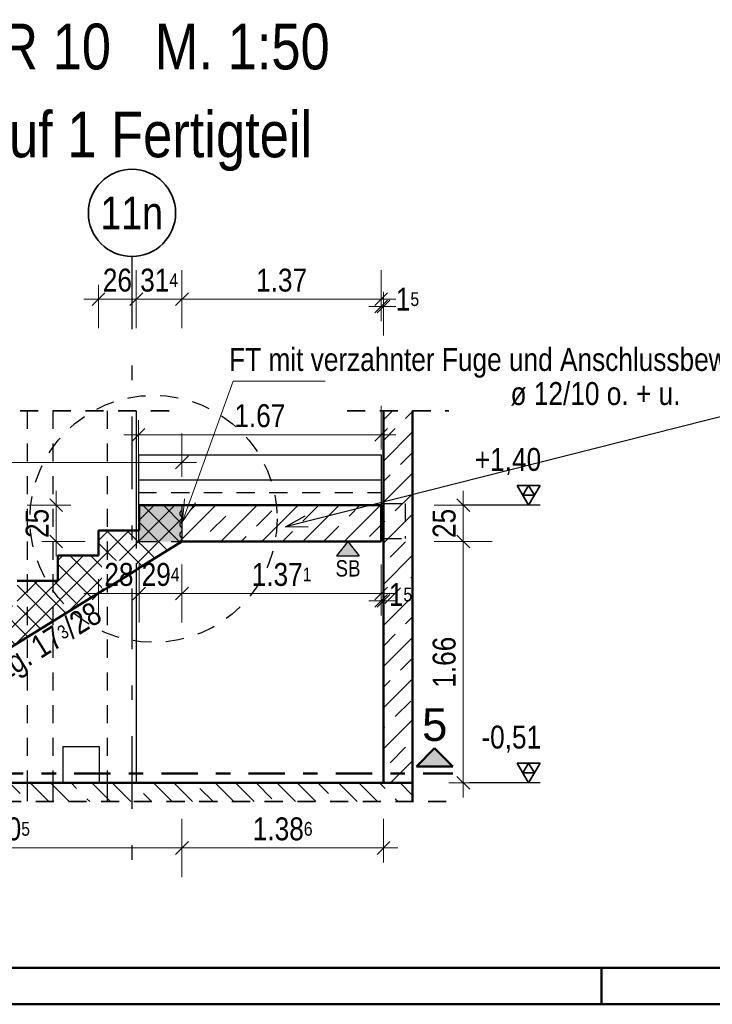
# Model space of a CAD drawing. Header units: millimetres. Extents: x 0 to 60.3, y -32.3 to 42.
# Tile 39 of 57: x 36.4 to 41.2, y 0 to 6.8. Entities that reach past the tile are written whole.
import ezdxf
from ezdxf.enums import TextEntityAlignment as Align

# ---------------------------------------------------------------- set-up
doc = ezdxf.new("R2010")
doc.units = ezdxf.units.MM
for name, pattern in [('DASHDOT', [1, 0.5, -0.25, 0, -0.25]), ('DASHDOTX2', [2, 1, -0.5, 0, -0.5]), ('HIDDEN', [0.375, 0.25, -0.125])]:
    doc.linetypes.add(name, pattern=pattern)
doc.layers.add('Achsen', color=7, linetype='Continuous', lineweight=20)
doc.layers.add('Schraffuren', color=7, linetype='Continuous', lineweight=20)
doc.styles.add('Arial', font='arial.ttf')
doc.styles.add('Arial Narrow', font='ARIALN.TTF')
doc.dimstyles.new('Arch_Strakon_dimstyle', dxfattribs={"dimtxt": 15.75, "dimasz": 1, "dimexe": 1.25, "dimexo": 0.0625, "dimgap": 1, "dimtad": 0, "dimdec": 4, "dimzin": 12, "dimdsep": 46, "dimtxsty": 'Arial Narrow', "dimblk": 'Arrowhead_Tick', "dimsah": 1, "dimcen": 0, "dimse1": 1, "dimse2": 1, "dimclrd": 6, "dimclrt": 2, "dimazin": 0, "dimtfac": 1, "dimtdec": 4, "dimtmove": 0, "dimatfit": 3, "dimldrblk": 'NONE', "dimfxl": 1, "dimtvp": 1, "dimtolj": 1, "dimtzin": 0, "dimlwd": 13, "dimarcsym": 2})
pattern_1 = [(45, (0, 0), (-0.1414214, 0.1414214), [0.15, -0.1]), (45, (-0.07071, 0.07071), (-0.1414214, 0.1414214), [])]

# ---------------------------------------------------------------- blocks, each defined once
blk = doc.blocks.new('Arrowhead_Tick')
at = {"color": 0, "linetype": 'Continuous', "lineweight": -2}
for p, q in [((0, 20), (0, -10)), ((-1, 0), (0, 0)), ((10, 0), (0, 0))]:
    blk.add_line(p, q, dxfattribs=at)
at = {"color": 2, "linetype": 'Continuous', "lineweight": 35}
blk.add_line((4.42, 4.42), (-4.42, -4.42), dxfattribs=at)
blk = doc.blocks.new('*D268')
at = {"layer": 'Defpoints', "color": 0}
for p in [(37.5649, 3.1831), (38.9358, 3.1832), (38.9358, 2.8255)]:
    blk.add_point(p, dxfattribs=at)
at = {"layer": 'Schraffuren', "color": 6, "linetype": 'Continuous', "lineweight": 13}
blk.add_line((37.5749, 2.8255), (38.9258, 2.8255), dxfattribs=at)
at = {"layer": 'Schraffuren', "color": 6, "lineweight": 13, "xscale": 0.01, "yscale": 0.01, "zscale": 0.01}
blk.add_blockref('Arrowhead_Tick', (38.9358, 2.8255), dxfattribs=at)
at = {"layer": 'Schraffuren', "color": 6, "lineweight": 13, "xscale": 0.01, "yscale": 0.01, "zscale": 0.01, "rotation": 180}
blk.add_blockref('Arrowhead_Tick', (37.5649, 2.8255), dxfattribs=at)
at = {"layer": 'Schraffuren', "color": 2, "lineweight": 35, "insert": (38.2503, 2.9559), "char_height": 0.1575, "attachment_point": 5, "style": 'Arial Narrow'}
blk.add_mtext('\\A1;1.37{\\A1;\\H.6x;\\S1;}', dxfattribs=at)
blk = doc.blocks.new('_None')
blk = doc.blocks.new('*D269')
at = {"layer": 'Defpoints', "color": 0}
for p in [(38.9358, 3.1832), (38.951, 2.7755), (38.951, 1.5231)]:
    blk.add_point(p, dxfattribs=at)
at = {"layer": 'Schraffuren', "color": 6, "linetype": 'Continuous', "lineweight": 13}
for p, q in [((38.9258, 2.7755), (38.9158, 2.7755)), ((38.9358, 2.7755), (38.951, 2.7755)), ((38.961, 2.7755), (38.971, 2.7755))]:
    blk.add_line(p, q, dxfattribs=at)
at = {"layer": 'Schraffuren', "color": 6, "lineweight": 13, "xscale": 0.01, "yscale": 0.01, "zscale": 0.01}
blk.add_blockref('Arrowhead_Tick', (38.9358, 2.7755), dxfattribs=at)
at = {"layer": 'Schraffuren', "color": 6, "lineweight": 13, "xscale": 0.01, "yscale": 0.01, "zscale": 0.01, "rotation": 180}
blk.add_blockref('Arrowhead_Tick', (38.951, 2.7755), dxfattribs=at)
at = {"layer": 'Schraffuren', "color": 2, "lineweight": 35, "insert": (39.0684, 2.8181), "char_height": 0.1575, "attachment_point": 5, "style": 'Arial Narrow'}
blk.add_mtext('\\A1;1{\\A1;\\H.6x;\\S5;}', dxfattribs=at)
blk = doc.blocks.new('*D277')
at = {"layer": 'Defpoints', "color": 0}
for p in [(38.9358, 3.9174), (37.2658, 3.7802), (38.9358, 3.7802)]:
    blk.add_point(p, dxfattribs=at)
at = {"layer": 'Schraffuren', "color": 6, "linetype": 'Continuous', "lineweight": 13}
blk.add_line((37.2758, 3.9174), (38.9258, 3.9174), dxfattribs=at)
at = {"layer": 'Schraffuren', "color": 6, "lineweight": 13, "xscale": 0.01, "yscale": 0.01, "zscale": 0.01}
blk.add_blockref('Arrowhead_Tick', (38.9358, 3.9174), dxfattribs=at)
at = {"layer": 'Schraffuren', "color": 6, "lineweight": 13, "xscale": 0.01, "yscale": 0.01, "zscale": 0.01, "rotation": 180}
blk.add_blockref('Arrowhead_Tick', (37.2658, 3.9174), dxfattribs=at)
at = {"layer": 'Schraffuren', "color": 2, "lineweight": 35, "insert": (38.1008, 4.0478), "char_height": 0.1575, "attachment_point": 5, "style": 'Arial Narrow'}
blk.add_mtext('\\A1;1.67', dxfattribs=at)
blk = doc.blocks.new('*D302')
at = {"layer": 'Defpoints', "color": 0}
for p in [(36.991, 3.2601), (37.271, 3.2601), (37.271, 2.8255)]:
    blk.add_point(p, dxfattribs=at)
at = {"layer": 'Schraffuren', "color": 6, "linetype": 'Continuous', "lineweight": 13}
blk.add_line((37.001, 2.8255), (37.261, 2.8255), dxfattribs=at)
at = {"layer": 'Schraffuren', "color": 6, "lineweight": 13, "xscale": 0.01, "yscale": 0.01, "zscale": 0.01}
blk.add_blockref('Arrowhead_Tick', (37.271, 2.8255), dxfattribs=at)
at = {"layer": 'Schraffuren', "color": 6, "lineweight": 13, "xscale": 0.01, "yscale": 0.01, "zscale": 0.01, "rotation": 180}
blk.add_blockref('Arrowhead_Tick', (36.991, 2.8255), dxfattribs=at)
at = {"layer": 'Schraffuren', "color": 2, "lineweight": 35, "insert": (37.131, 2.9559), "char_height": 0.1575, "attachment_point": 5, "style": 'Arial Narrow', "bg_fill": 3, "box_fill_scale": 1.1, "bg_fill_color": 256, "bg_fill_true_color": 13158600, "bg_fill_transparency": 0}
blk.add_mtext('\\A1;28', dxfattribs=at)
blk = doc.blocks.new('*D303')
at = {"layer": 'Defpoints', "color": 0}
for p in [(37.5649, 3.4331), (37.271, 3.2601), (37.5649, 2.8255)]:
    blk.add_point(p, dxfattribs=at)
at = {"layer": 'Schraffuren', "color": 6, "linetype": 'Continuous', "lineweight": 13}
blk.add_line((37.281, 2.8255), (37.5549, 2.8255), dxfattribs=at)
at = {"layer": 'Schraffuren', "color": 6, "lineweight": 13, "xscale": 0.01, "yscale": 0.01, "zscale": 0.01}
for p, rotation in [((37.5649, 2.8255), 359.9999999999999), ((37.271, 2.8255), 179.9999999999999)]:
    blk.add_blockref('Arrowhead_Tick', p, dxfattribs=dict(at, rotation=rotation))
at = {"layer": 'Schraffuren', "color": 2, "lineweight": 35, "insert": (37.4179, 2.9559), "char_height": 0.1575, "attachment_point": 5, "style": 'Arial Narrow'}
blk.add_mtext('\\A1;29{\\A1;\\H.6x;\\S4;}', dxfattribs=at)
blk = doc.blocks.new('*D304')
at = {"layer": 'Defpoints', "color": 0}
for p in [(36.7, 3.4331), (37.271, 3.4331), (37.2658, 3.1832)]:
    blk.add_point(p, dxfattribs=at)
at = {"layer": 'Schraffuren', "color": 6, "linetype": 'Continuous', "lineweight": 13}
blk.add_line((36.7, 3.1932), (36.7, 3.4231), dxfattribs=at)
at = {"layer": 'Schraffuren', "color": 6, "lineweight": 13, "xscale": 0.01, "yscale": 0.01, "zscale": 0.01}
for p, rotation in [((36.7, 3.4331), 90), ((36.7, 3.1832), 270)]:
    blk.add_blockref('Arrowhead_Tick', p, dxfattribs=dict(at, rotation=rotation))
at = {"layer": 'Schraffuren', "color": 2, "lineweight": 35, "insert": (36.5696, 3.3081), "char_height": 0.1575, "attachment_point": 5, "rotation": 90, "style": 'Arial Narrow'}
blk.add_mtext('\\A1;25', dxfattribs=at)
blk = doc.blocks.new('*D447')
at = {"color": 6, "linetype": 'Continuous', "lineweight": 13}
blk.add_line((35.0723, 1.0754), (37.5549, 1.0754), dxfattribs=at)
at = {"layer": 'Defpoints', "color": 0}
for p in [(37.5649, 3.1831), (35.0623, 1.5331), (37.5649, 1.0754)]:
    blk.add_point(p, dxfattribs=at)
at = {"color": 6, "lineweight": 13, "xscale": 0.01, "yscale": 0.01, "zscale": 0.01}
for p, rotation in [((37.5649, 1.0754), 360), ((35.0623, 1.0754), 180)]:
    blk.add_blockref('Arrowhead_Tick', p, dxfattribs=dict(at, rotation=rotation))
at = {"color": 2, "lineweight": 35, "insert": (36.3136, 1.2058), "char_height": 0.1575, "attachment_point": 5, "style": 'Arial Narrow'}
blk.add_mtext('\\A1;2.50{\\A1;\\H.6x;\\S5;}', dxfattribs=at)
blk = doc.blocks.new('*D448')
at = {"color": 6, "linetype": 'Continuous', "lineweight": 13}
blk.add_line((37.5749, 1.0754), (38.941, 1.0754), dxfattribs=at)
at = {"layer": 'Defpoints', "color": 0}
for p in [(37.5649, 3.1831), (38.951, 1.5231), (38.951, 1.0754)]:
    blk.add_point(p, dxfattribs=at)
at = {"color": 6, "lineweight": 13, "xscale": 0.01, "yscale": 0.01, "zscale": 0.01}
blk.add_blockref('Arrowhead_Tick', (38.951, 1.0754), dxfattribs=at)
at = {"color": 6, "lineweight": 13, "xscale": 0.01, "yscale": 0.01, "zscale": 0.01, "rotation": 180}
blk.add_blockref('Arrowhead_Tick', (37.5649, 1.0754), dxfattribs=at)
at = {"color": 2, "lineweight": 35, "insert": (38.2579, 1.2058), "char_height": 0.1575, "attachment_point": 5, "style": 'Arial Narrow'}
blk.add_mtext('\\A1;1.38{\\A1;\\H.6x;\\S6;}', dxfattribs=at)
blk = doc.blocks.new('*D449')
at = {"color": 6, "linetype": 'Continuous', "lineweight": 13}
blk.add_line((34.761, 3.7276), (37.5549, 3.7276), dxfattribs=at)
at = {"layer": 'Defpoints', "color": 0}
for p in [(37.5649, 3.7276), (37.5649, 3.4331), (34.751, 1.8761)]:
    blk.add_point(p, dxfattribs=at)
at = {"color": 6, "lineweight": 13, "xscale": 0.01, "yscale": 0.01, "zscale": 0.01}
blk.add_blockref('Arrowhead_Tick', (37.5649, 3.7276), dxfattribs=at)
at = {"color": 6, "lineweight": 13, "xscale": 0.01, "yscale": 0.01, "zscale": 0.01, "rotation": 180}
blk.add_blockref('Arrowhead_Tick', (34.751, 3.7276), dxfattribs=at)
at = {"color": 2, "lineweight": 35, "insert": (36.1579, 3.858), "char_height": 0.1575, "attachment_point": 5, "style": 'Arial Narrow'}
blk.add_mtext('\\A1;2.81{\\A1;\\H.6x;\\S5;}', dxfattribs=at)
blk = doc.blocks.new('*D453')
at = {"color": 6, "linetype": 'Continuous', "lineweight": 13}
blk.add_line((39.5, 1.5331), (39.5, 3.1732), dxfattribs=at)
at = {"layer": 'Defpoints', "color": 0}
for p in [(38.9358, 3.1832), (39.5, 3.1832), (38.951, 1.5231)]:
    blk.add_point(p, dxfattribs=at)
at = {"color": 6, "lineweight": 13, "xscale": 0.01, "yscale": 0.01, "zscale": 0.01}
for p, rotation in [((39.5, 3.1832), 90), ((39.5, 1.5231), 270)]:
    blk.add_blockref('Arrowhead_Tick', p, dxfattribs=dict(at, rotation=rotation))
at = {"color": 2, "lineweight": 35, "insert": (39.3696, 2.3531), "char_height": 0.1575, "attachment_point": 5, "rotation": 90, "style": 'Arial Narrow'}
blk.add_mtext('\\A1;1.66', dxfattribs=at)
blk = doc.blocks.new('*D454')
at = {"color": 6, "linetype": 'Continuous', "lineweight": 13}
blk.add_line((39.5, 3.1932), (39.5, 3.4231), dxfattribs=at)
at = {"layer": 'Defpoints', "color": 0}
for p in [(38.9358, 3.4331), (39.5, 3.4331), (38.9358, 3.1832)]:
    blk.add_point(p, dxfattribs=at)
at = {"color": 6, "lineweight": 13, "xscale": 0.01, "yscale": 0.01, "zscale": 0.01}
for p, rotation in [((39.5, 3.4331), 90), ((39.5, 3.1832), 270)]:
    blk.add_blockref('Arrowhead_Tick', p, dxfattribs=dict(at, rotation=rotation))
at = {"color": 2, "lineweight": 35, "insert": (39.3696, 3.3081), "char_height": 0.1575, "attachment_point": 5, "rotation": 90, "style": 'Arial Narrow'}
blk.add_mtext('\\A1;25', dxfattribs=at)
blk = doc.blocks.new('*D474')
at = {"color": 6, "linetype": 'Continuous', "lineweight": 13}
for p, q in [((35.7586, 3.4231), (35.7586, 3.0577)), ((35.7586, 1.5431), (35.7586, 2.6347))]:
    blk.add_line(p, q, dxfattribs=at)
at = {"layer": 'Defpoints', "color": 0}
for p in [(35.7586, 3.4331), (37.266, 3.4331), (34.731, 1.5331)]:
    blk.add_point(p, dxfattribs=at)
at = {"color": 6, "lineweight": 13, "xscale": 0.01, "yscale": 0.01, "zscale": 0.01}
for p, rotation in [((35.7586, 3.4331), 90), ((35.7586, 1.5331), 270)]:
    blk.add_blockref('Arrowhead_Tick', p, dxfattribs=dict(at, rotation=rotation))
at = {"color": 2, "lineweight": 35, "insert": (35.7086, 2.8462), "char_height": 0.1575, "attachment_point": 5, "rotation": 90, "style": 'Arial Narrow'}
blk.add_mtext('\\A1;1.90', dxfattribs=at)
blk = doc.blocks.new('*D480')
at = {"color": 6, "linetype": 'Continuous', "lineweight": 13}
blk.add_line((37.261, 4.85), (37.5549, 4.85), dxfattribs=at)
at = {"layer": 'Defpoints', "color": 0}
for p in [(37.5649, 4.85), (37.251, 4.0833), (37.5649, 3.4331)]:
    blk.add_point(p, dxfattribs=at)
at = {"color": 6, "lineweight": 13, "xscale": 0.01, "yscale": 0.01, "zscale": 0.01}
blk.add_blockref('Arrowhead_Tick', (37.5649, 4.85), dxfattribs=at)
at = {"color": 6, "lineweight": 13, "xscale": 0.01, "yscale": 0.01, "zscale": 0.01, "rotation": 180}
blk.add_blockref('Arrowhead_Tick', (37.251, 4.85), dxfattribs=at)
at = {"color": 2, "lineweight": 35, "insert": (37.4079, 4.9804), "char_height": 0.1575, "attachment_point": 5, "style": 'Arial Narrow'}
blk.add_mtext('\\A1;31{\\A1;\\H.6x;\\S4;}', dxfattribs=at)
blk = doc.blocks.new('*D481')
at = {"color": 6, "linetype": 'Continuous', "lineweight": 13}
blk.add_line((37.5749, 4.85), (38.9258, 4.85), dxfattribs=at)
at = {"layer": 'Defpoints', "color": 0}
for p in [(38.9358, 4.85), (37.5649, 3.4331), (38.9358, 3.4331)]:
    blk.add_point(p, dxfattribs=at)
at = {"color": 6, "lineweight": 13, "xscale": 0.01, "yscale": 0.01, "zscale": 0.01}
blk.add_blockref('Arrowhead_Tick', (38.9358, 4.85), dxfattribs=at)
at = {"color": 6, "lineweight": 13, "xscale": 0.01, "yscale": 0.01, "zscale": 0.01, "rotation": 180}
blk.add_blockref('Arrowhead_Tick', (37.5649, 4.85), dxfattribs=at)
at = {"color": 2, "lineweight": 35, "insert": (38.2503, 4.9804), "char_height": 0.1575, "attachment_point": 5, "style": 'Arial Narrow'}
blk.add_mtext('\\A1;1.37', dxfattribs=at)
blk = doc.blocks.new('*D482')
at = {"color": 6, "linetype": 'Continuous', "lineweight": 13}
for p, q in [((38.9258, 4.8), (38.9158, 4.8)), ((38.9358, 4.8), (38.951, 4.8)), ((38.961, 4.8), (38.971, 4.8))]:
    blk.add_line(p, q, dxfattribs=at)
at = {"layer": 'Defpoints', "color": 0}
for p in [(38.951, 4.8), (38.951, 4.0833), (38.9358, 3.4331)]:
    blk.add_point(p, dxfattribs=at)
at = {"color": 6, "lineweight": 13, "xscale": 0.01, "yscale": 0.01, "zscale": 0.01}
blk.add_blockref('Arrowhead_Tick', (38.9358, 4.8), dxfattribs=at)
at = {"color": 6, "lineweight": 13, "xscale": 0.01, "yscale": 0.01, "zscale": 0.01, "rotation": 180}
blk.add_blockref('Arrowhead_Tick', (38.951, 4.8), dxfattribs=at)
at = {"color": 2, "lineweight": 35, "insert": (39.1165, 4.85), "char_height": 0.1575, "attachment_point": 5, "style": 'Arial Narrow'}
blk.add_mtext('\\A1;1{\\A1;\\H.6x;\\S5;}', dxfattribs=at)
blk = doc.blocks.new('*D483')
at = {"color": 6, "linetype": 'Continuous', "lineweight": 13}
blk.add_line((37.001, 4.85), (37.241, 4.85), dxfattribs=at)
at = {"layer": 'Defpoints', "color": 0}
for p in [(37.251, 4.85), (37.251, 4.0833), (36.991, 3.2601)]:
    blk.add_point(p, dxfattribs=at)
at = {"color": 6, "lineweight": 13, "xscale": 0.01, "yscale": 0.01, "zscale": 0.01}
blk.add_blockref('Arrowhead_Tick', (37.251, 4.85), dxfattribs=at)
at = {"color": 6, "lineweight": 13, "xscale": 0.01, "yscale": 0.01, "zscale": 0.01, "rotation": 180}
blk.add_blockref('Arrowhead_Tick', (36.991, 4.85), dxfattribs=at)
at = {"color": 2, "lineweight": 35, "insert": (37.121, 4.9804), "char_height": 0.1575, "attachment_point": 5, "style": 'Arial Narrow'}
blk.add_mtext('\\A1;26', dxfattribs=at)

msp = doc.modelspace()

# ---------------------------------------------------------------- hatches: boundary and pattern name
at = {"lineweight": 13, "true_color": 0xe9e9e9}
msp.add_hatch(color=254, dxfattribs=at).paths.add_polyline_path([(37.564879, 3.204877), (37.564879, 3.1831), (37.265952, 3.1831), (37.265952, 3.4331), (37.564879, 3.4331), (37.564879, 3.402263), (37.549766, 3.36824), (37.564879, 3.349733), (37.564879, 3.327673), (37.549766, 3.308361), (37.549766, 3.29365), (37.564879, 3.275143), (37.564879, 3.257407), (37.549766, 3.238095), (37.549766, 3.223384)])
at = {"lineweight": 13, "true_color": 0x80ff80}
msp.add_hatch(color=91, dxfattribs=at).paths.add_polyline_path([(38.706457, 3.1831), (38.784703, 3.084569), (38.628211, 3.084569)])
at = {"lineweight": 13, "true_color": 0x0000ff}
msp.add_hatch(color=5, dxfattribs=at).paths.add_polyline_path([(39.302996, 1.761635), (39.177996, 1.636635), (39.427996, 1.636635)])
at = {"lineweight": 13}
h = msp.add_hatch(dxfattribs=at)
h.set_pattern_fill('wuB', color=6, scale=0.01, angle=135, style=0, pattern_type=2)
h.set_pattern_definition([(135, (0, 0), (-0.212132, -0.212132), []), (135, (-0.0707, -0.0707), (-0.212132, -0.212132), []), (135, (-0.14142, -0.14142), (-0.212132, -0.212132), [0.15, -0.1])])
h.paths.add_polyline_path([(33.883662, 1.394256), (39.151128, 1.394256), (39.151128, 1.5231), (33.883662, 1.523101)])
at = {"layer": 'Schraffuren', "lineweight": 13}
h = msp.add_hatch(dxfattribs=at)
h.set_pattern_fill('bB', color=6, scale=0.01, angle=45, style=0, pattern_type=2)
h.set_pattern_definition(pattern_1)
h.paths.add_polyline_path([(38.950952, 1.523101), (39.150952, 1.523101), (39.150952, 4.083296), (38.950952, 4.083296)])
h = msp.add_hatch(dxfattribs=at)
h.set_pattern_fill('FT', color=6, scale=0.01, angle=45, style=0, pattern_type=2)
h.set_pattern_definition([(45, (0, 0), (-0.07071068, 0.07071068), []), (135, (0, 0), (-0.07071068, -0.07071068), [])])
h.paths.add_polyline_path([(37.564879, 3.1831), (37.564879, 3.4331), (37.270952, 3.4331), (37.270952, 3.2601), (36.990952, 3.2601), (36.990952, 3.0871), (36.710952, 3.0871), (36.710952, 2.9141), (36.430952, 2.9141), (36.430952, 2.7411), (36.150952, 2.7411), (36.150952, 2.5681), (35.870952, 2.5681), (35.870952, 2.3951), (35.590952, 2.3951), (35.590952, 2.2221), (35.310952, 2.2221), (35.310952, 2.0491), (35.030952, 2.0491), (35.030952, 1.8761), (34.750952, 1.8761), (34.750952, 1.5331), (35.082255, 1.5331), (35.082255, 1.649193)])
h = msp.add_hatch(dxfattribs=at)
h.set_pattern_fill('bB', color=6, scale=0.01, angle=45, style=0, pattern_type=2)
h.set_pattern_definition(pattern_1)
h.paths.add_polyline_path([(37.549766, 3.36824), (37.564879, 3.349733), (37.564879, 3.402263), (37.549766, 3.382951)])
h = msp.add_hatch(dxfattribs=at)
h.set_pattern_fill('bB', color=6, scale=0.01, angle=45, style=0, pattern_type=2)
h.set_pattern_definition(pattern_1)
h.paths.add_polyline_path([(37.564879, 3.1831), (38.935769, 3.1831), (38.935769, 3.4331), (37.564879, 3.4331)])
h = msp.add_hatch(dxfattribs=at)
h.set_pattern_fill('bB', color=6, scale=0.01, angle=45, style=0, pattern_type=2)
h.set_pattern_definition(pattern_1)
h.paths.add_polyline_path([(37.549766, 3.29365), (37.564879, 3.275143), (37.564879, 3.327673), (37.549766, 3.308361)])
h = msp.add_hatch(dxfattribs=at)
h.set_pattern_fill('bB', color=6, scale=0.01, angle=45, style=0, pattern_type=2)
h.set_pattern_definition(pattern_1)
h.paths.add_polyline_path([(37.549766, 3.223384), (37.564879, 3.204877), (37.564879, 3.257407), (37.549766, 3.238095)])

# ---------------------------------------------------------------- linework, layer by layer
at = {"color": 3, "linetype": 'Continuous', "lineweight": 25}
for p, q in [((42.943906, 4.465529), (38.276886, 3.284836)), ((37.564879, 3.402263), (37.549766, 3.382951)), ((37.564879, 3.4331), (37.564879, 3.402263)), ((37.564879, 3.4331), (37.564879, 3.1831)), ((40.02875, 3.4331), (39.49955, 3.4331)), ((37.549766, 3.382951), (37.549766, 3.36824)), ((37.549766, 3.36824), (37.564879, 3.349733)), ((37.564879, 3.327673), (37.549766, 3.308361)), ((38.276886, 3.284836), (38.412447, 3.36059)), ((37.549766, 3.308361), (37.549766, 3.29365)), ((37.549766, 3.29365), (37.564879, 3.275143)), ((37.564879, 3.257407), (37.549766, 3.238095)), ((38.432162, 3.28266), (38.276886, 3.284836)), ((37.549766, 3.238095), (37.549766, 3.223384)), ((37.549766, 3.223384), (37.564879, 3.204877)), ((38.706457, 3.1831), (38.628211, 3.084569)), ((38.706457, 3.1831), (38.784703, 3.084569)), ((38.628211, 3.084569), (38.784703, 3.084569)), ((40.02875, 1.523101), (39.54365, 1.523101))]:
    msp.add_line(p, q, dxfattribs=at)
at = {"color": 2, "linetype": 'HIDDEN', "lineweight": 35, "ltscale": 0.5}
for p, q in [((34.200952, 4.083296), (37.500952, 4.083296)), ((38.700952, 4.083296), (39.400952, 4.083296)), ((33.633662, 1.394256), (39.401128, 1.394256))]:
    msp.add_line(p, q, dxfattribs=at)
at = {"color": 3, "linetype": 'HIDDEN', "lineweight": 25, "ltscale": 0.5}
for p, q in [((36.500765, 4.083296), (36.500765, 1.523101)), ((36.675765, 4.083296), (36.675765, 1.523101)), ((37.265769, 3.521338), (38.935769, 3.521338)), ((38.950952, 3.4441), (39.100769, 3.4441)), ((39.100769, 3.4441), (39.100769, 3.2031)), ((38.950952, 3.2031), (39.100769, 3.2031)), ((36.500765, 1.523101), (36.500765, 1.394256)), ((36.675765, 1.523101), (36.675765, 1.394256)), ((37.050801, 1.5231), (37.050801, 1.394256))]:
    msp.add_line(p, q, dxfattribs=at)
at = {"color": 4, "linetype": 'Continuous', "lineweight": 50}
for p, q in [((38.950952, 4.083296), (38.950952, 1.523101)), ((39.150952, 4.083296), (39.150952, 1.523101)), ((37.270952, 3.4331), (37.564879, 3.4331)), ((37.564879, 3.4331), (38.935769, 3.4331)), ((38.935769, 3.4331), (38.935769, 3.1831)), ((37.564879, 3.18315), (38.935769, 3.18315)), ((36.710952, 3.0871), (36.710952, 2.9141)), ((36.430952, 2.9141), (36.710952, 2.9141)), ((39.302996, 1.761635), (39.177996, 1.636635)), ((39.427996, 1.636635), (39.302996, 1.761635)), ((39.177996, 1.636635), (39.427996, 1.636635)), ((33.883662, 1.523101), (39.151128, 1.523101)), ((39.151128, 1.5231), (39.151128, 1.394256)), ((1, 0.25), (59.2, 0.25)), ((0, 0), (59.45, 0))]:
    msp.add_line(p, q, dxfattribs=at)
at = {"color": 2, "linetype": 'Continuous', "lineweight": 35}
for p, q in [((39.95, 3.4331), (39.87125, 3.569495)), ((39.87125, 3.569495), (40.02875, 3.569495)), ((39.910625, 3.501298), (39.95, 3.569495)), ((40.02875, 3.569495), (39.95, 3.4331)), ((39.95, 3.569495), (39.989375, 3.501298)), ((39.989375, 3.501298), (39.910625, 3.501298)), ((39.95, 1.523101), (39.87125, 1.659496)), ((39.87125, 1.659496), (40.02875, 1.659496)), ((39.910625, 1.591299), (39.95, 1.659496)), ((40.02875, 1.659496), (39.95, 1.523101)), ((39.95, 1.659496), (39.989375, 1.591299)), ((39.989375, 1.591299), (39.910625, 1.591299))]:
    msp.add_line(p, q, dxfattribs=at)
at = {"color": 4, "linetype": 'DASHDOT', "lineweight": 50, "ltscale": 0.5}
msp.add_line((33.223437, 1.586635), (39.427996, 1.586635), dxfattribs=at)
at = {"color": 4, "linetype": 'Continuous', "lineweight": 50, "ltscale": 0.5}
msp.add_line((40.45, 0), (40.45, 0.25), dxfattribs=at)
at = {"color": 3, "linetype": 'HIDDEN', "lineweight": 25, "ltscale": 0.5}
msp.add_circle((37.369636, 3.339438), 0.85, dxfattribs=at)
at = {"layer": 'Achsen', "color": 3, "linetype": 'DASHDOTX2', "lineweight": 25, "ltscale": 0.5}
msp.add_line((37.220956, 5.143852), (37.220956, 0.823002), dxfattribs=at)
at = {"layer": 'Achsen', "color": 3, "linetype": 'Continuous', "lineweight": 25}
for p, q in [((37.265769, 3.78015), (38.935769, 3.78015)), ((37.265769, 3.78015), (37.265769, 3.60665)), ((38.935769, 3.78015), (38.935769, 3.60665)), ((37.265769, 3.60665), (38.935769, 3.60665)), ((38.935769, 3.60665), (38.935769, 3.4441)), ((37.265952, 3.4331), (37.270952, 3.4331)), ((38.935769, 3.4441), (38.950952, 3.4441)), ((38.935769, 3.4441), (38.935769, 3.4331)), ((38.935769, 3.2031), (38.950952, 3.2031)), ((36.746101, 1.773101), (36.996101, 1.773101)), ((36.746101, 1.773101), (36.746101, 1.523101)), ((36.996101, 1.773101), (36.996101, 1.523101))]:
    msp.add_line(p, q, dxfattribs=at)
at = {"layer": 'Achsen', "color": 2, "linetype": 'Continuous', "lineweight": 35}
msp.add_circle((37.220956, 5.443852), 0.3, dxfattribs=at)
at = {"layer": 'Schraffuren', "color": 5, "linetype": 'Continuous', "lineweight": 18}
for p, q in [((37.916138, 4.287561), (37.569357, 3.321194)), ((38.551052, 4.287561), (37.916138, 4.287561)), ((37.569357, 3.321194), (37.582191, 3.475954)), ((37.657851, 3.448803), (37.569357, 3.321194))]:
    msp.add_line(p, q, dxfattribs=at)

# ---------------------------------------------------------------- texts
at = {"color": 1, "lineweight": 70, "style": 'Arial Narrow'}
for s, p in [('Treppenhaus TR 10   M. 1:50', (33.867635, 6.430879)), ('Schnitt E - E Lauf 1 Fertigteil', (33.867635, 5.826398))]:
    msp.add_text(s, height=0.315, dxfattribs=at).set_placement(p)
at = {"color": 2, "lineweight": 35, "style": 'Arial Narrow'}
msp.add_text('ø 12/10 o. + u.', height=0.1575, dxfattribs=at).set_placement((39.825341, 4.122683))
at = {"color": 3, "lineweight": 25, "style": 'Arial Narrow'}
msp.add_text('SB', height=0.1125, dxfattribs=at).set_placement((38.621307, 2.942645))
at = {"color": 4, "lineweight": 50, "style": 'Arial'}
msp.add_text('5', height=0.225, dxfattribs=at).set_placement((39.216371, 1.811635))
at = {"color": 2, "lineweight": 35, "char_height": 0.1575, "attachment_point": 1, "line_spacing_factor": 0.9, "style": 'Arial Narrow'}
for s, insert in [(' +1,40', (39.529475, 3.82685)), (' -0,51', (39.574621, 1.916851))]:
    msp.add_mtext(s, dxfattribs=dict(at, insert=insert))
at = {"color": 2, "lineweight": 35, "insert": (35.617818, 1.716424), "char_height": 0.1575, "attachment_point": 7, "rotation": 31.7101, "line_spacing_factor": 0.9, "style": 'Arial Narrow'}
msp.add_mtext('Lauf 1 10 Stg. 17{\\A1;\\H.6x;\\S3;}/28', dxfattribs=at)
at = {"layer": 'Achsen', "color": 4, "lineweight": 50, "style": 'Arial Narrow'}
msp.add_text('11n', height=0.225, dxfattribs=at).set_placement((37.219356, 5.443852), align=Align.MIDDLE_CENTER)
at = {"layer": 'Schraffuren', "color": 2, "lineweight": 35, "style": 'Arial Narrow'}
msp.add_text('FT mit verzahnter Fuge und Anschlussbewehrung', height=0.1575, dxfattribs=at).set_placement((37.889285, 4.356841))

# ---------------------------------------------------------------- dimensions: what is measured, and where the dimension line sits
at = {"lineweight": 35}
for base, p1, p2, text, override, picture, middle in [((37.564879, 4.85), (37.250952, 4.083296), (37.564879, 3.4331), '31{\\A1;\\H.6x;\\S4;}', {"dimscale": 0.01, "dimtxt": 15.75, "dimasz": 1, "dimgap": 5, "dimtad": 1, "dimjust": 0, "dimtih": 0, "dimtoh": 0, "dimdec": 3, "dimdsep": 46, "dimtxsty": 'Arial Narrow', "dimclrd": 6, "dimclrt": 2, "dimtix": 1, "dimtofl": 255, "dimtmove": 0, "dimatfit": 2, "dimfxl": 0, "dimfxlon": 0, "dimtvp": 31.746032, "dimlwd": 13}, '*D480', (37.407916, 4.85)), ((38.935769, 4.85), (37.564879, 3.4331), (38.935769, 3.4331), '1.37', {"dimscale": 0.01, "dimtxt": 15.75, "dimasz": 1, "dimgap": 5, "dimtad": 1, "dimjust": 0, "dimtih": 0, "dimtoh": 0, "dimdec": 5, "dimdsep": 46, "dimtxsty": 'Arial Narrow', "dimclrd": 6, "dimclrt": 2, "dimtix": 1, "dimtofl": 255, "dimtmove": 0, "dimatfit": 2, "dimfxl": 0, "dimfxlon": 0, "dimtvp": 31.746032, "dimlwd": 13}, '*D481', (38.250324, 4.85)), ((38.950952, 4.8), (38.935769, 3.4331), (38.950952, 4.083296), '1{\\A1;\\H.6x;\\S5;}', {"dimscale": 0.01, "dimtxt": 15.75, "dimasz": 1, "dimgap": 5, "dimtad": 1, "dimjust": 4, "dimtih": 0, "dimtoh": 0, "dimdec": 5, "dimdsep": 46, "dimtxsty": 'Arial Narrow', "dimclrd": 6, "dimclrt": 2, "dimtix": 0, "dimtofl": 255, "dimtmove": 2, "dimatfit": 2, "dimfxl": 0, "dimfxlon": 0, "dimtvp": 31.746032, "dimlwd": 13}, '*D482', (39.116524, 4.85))]:
    dim = msp.add_linear_dim(base=base, p1=p1, p2=p2, text=text, dimstyle='Arch_Strakon_dimstyle', override=override, dxfattribs=at)
    dim.commit()
    dim.dimension.update_dxf_attribs({"geometry": picture, "text_midpoint": middle, "dimtype": 160})
for base, p1, p2, angle, text, override, picture, middle in [((39.5, 3.4331), (38.935769, 3.18315), (38.935769, 3.4331), 90, '25', {"dimscale": 0.01, "dimtxt": 15.75, "dimasz": 1, "dimgap": 5, "dimtad": 1, "dimjust": 0, "dimtih": 0, "dimtoh": 0, "dimdec": 5, "dimdsep": 46, "dimtxsty": 'Arial Narrow', "dimclrd": 6, "dimclrt": 2, "dimtix": 1, "dimtofl": 255, "dimtmove": 0, "dimatfit": 2, "dimfxl": 0, "dimfxlon": 0, "dimtvp": 31.746032, "dimlwd": 13}, '*D454', (39.5, 3.308125)), ((39.5, 3.18315), (38.950952, 1.523101), (38.935769, 3.18315), 90, '1.66', {"dimscale": 0.01, "dimtxt": 15.75, "dimasz": 1, "dimgap": 5, "dimtad": 1, "dimjust": 0, "dimtih": 0, "dimtoh": 0, "dimdec": 5, "dimdsep": 46, "dimtxsty": 'Arial Narrow', "dimclrd": 6, "dimclrt": 2, "dimtix": 1, "dimtofl": 255, "dimtmove": 0, "dimatfit": 2, "dimfxl": 0, "dimfxlon": 0, "dimtvp": 31.746032, "dimlwd": 13}, '*D453', (39.5, 2.353126)), ((38.950952, 1.075415), (37.564879, 3.1831), (38.950952, 1.523101), 0, '1.38{\\A1;\\H.6x;\\S6;}', {"dimscale": 0.01, "dimtxt": 15.75, "dimasz": 1, "dimgap": 5, "dimtad": 1, "dimjust": 0, "dimtih": 0, "dimtoh": 0, "dimdec": 3, "dimdsep": 46, "dimtxsty": 'Arial Narrow', "dimclrd": 6, "dimclrt": 2, "dimtix": 1, "dimtofl": 255, "dimtmove": 0, "dimatfit": 2, "dimfxl": 0, "dimfxlon": 0, "dimtvp": 31.746032, "dimlwd": 13}, '*D448', (38.257916, 1.075415))]:
    dim = msp.add_linear_dim(base=base, p1=p1, p2=p2, angle=angle, text=text, dimstyle='Arch_Strakon_dimstyle', override=override, dxfattribs=at)
    dim.commit()
    dim.dimension.update_dxf_attribs({"geometry": picture, "text_midpoint": middle, "dimtype": 160})
at = {"layer": 'Schraffuren', "lineweight": 35}
for base, p1, p2, text, override, picture, middle in [((38.935769, 3.917441), (37.265769, 3.78015), (38.935769, 3.78015), '1.67', {"dimscale": 0.01, "dimtxt": 15.75, "dimasz": 1, "dimgap": 5, "dimtad": 1, "dimjust": 0, "dimtih": 0, "dimtoh": 0, "dimdec": 3, "dimdsep": 46, "dimtxsty": 'Arial Narrow', "dimclrd": 6, "dimclrt": 2, "dimtix": 1, "dimtofl": 255, "dimtmove": 0, "dimatfit": 2, "dimfxl": 0, "dimfxlon": 0, "dimtvp": 31.746032, "dimlwd": 13}, '*D277', (38.100769, 3.917441)), ((38.935769, 2.825528), (37.564879, 3.1831), (38.935769, 3.18315), '1.37{\\A1;\\H.6x;\\S1;}', {"dimscale": 0.01, "dimtxt": 15.75, "dimasz": 1, "dimgap": 5, "dimtad": 1, "dimjust": 0, "dimtih": 0, "dimtoh": 0, "dimdec": 3, "dimdsep": 46, "dimtxsty": 'Arial Narrow', "dimclrd": 6, "dimclrt": 2, "dimtix": 1, "dimtofl": 255, "dimtmove": 0, "dimatfit": 2, "dimfxl": 0, "dimfxlon": 0, "dimtvp": 31.746032, "dimlwd": 13}, '*D268', (38.250324, 2.825528)), ((38.950952, 2.775528), (38.935769, 3.18315), (38.950952, 1.523101), '1{\\A1;\\H.6x;\\S5;}', {"dimscale": 0.01, "dimtxt": 15.75, "dimasz": 1, "dimgap": 5, "dimtad": 0, "dimjust": 0, "dimtih": 0, "dimtoh": 0, "dimdec": 3, "dimdsep": 46, "dimtxsty": 'Arial Narrow', "dimclrd": 6, "dimclrt": 2, "dimtix": 0, "dimtofl": 255, "dimtmove": 2, "dimatfit": 2, "dimfxl": 0, "dimfxlon": 0, "dimtvp": 31.746032, "dimlwd": 13}, '*D269', (39.068415, 2.818062))]:
    dim = msp.add_linear_dim(base=base, p1=p1, p2=p2, text=text, dimstyle='Arch_Strakon_dimstyle', override=override, dxfattribs=at)
    dim.commit()
    dim.dimension.update_dxf_attribs({"geometry": picture, "text_midpoint": middle, "dimtype": 160})

# ---------------------------------------------------------------- next in the draw order: dimensions: what is measured, and where the dimension line sits
dim = msp.add_linear_dim(base=(37.270952, 2.825528), p1=(36.990952, 3.2601), p2=(37.270952, 3.2601), text='28', dimstyle='Arch_Strakon_dimstyle', override={"dimscale": 0.01, "dimtxt": 15.75, "dimasz": 1, "dimgap": 5, "dimtad": 1, "dimjust": 0, "dimtih": 0, "dimtoh": 0, "dimdec": 4, "dimdsep": 46, "dimtxsty": 'Arial Narrow', "dimclrd": 6, "dimclrt": 2, "dimtix": 1, "dimtofl": 255, "dimtmove": 0, "dimatfit": 2, "dimfxl": 0, "dimfxlon": 0, "dimtvp": 31.746032, "dimtfill": 1, "dimtfillclr": 7, "dimlwd": 13}, dxfattribs=at)
dim.commit()
dim.dimension.update_dxf_attribs({"geometry": '*D302', "text_midpoint": (37.130952, 2.825528), "dimtype": 160})

# ---------------------------------------------------------------- next in the draw order: linework, layer by layer
at = {"color": 3, "linetype": 'HIDDEN', "lineweight": 25, "ltscale": 0.5}
for p, q in [((37.050952, 4.083296), (37.050952, 1.523101)), ((37.250952, 3.2601), (37.250952, 2.989138)), ((37.265769, 3.2601), (37.265769, 3.18315)), ((37.265952, 3.2601), (37.265952, 3.1831)), ((37.265769, 3.18315), (37.265952, 3.18315)), ((37.265952, 3.18315), (37.564879, 3.18315))]:
    msp.add_line(p, q, dxfattribs=at)
at = {"color": 4, "linetype": 'Continuous', "lineweight": 50}
for p, q in [((37.270952, 3.4331), (37.270952, 3.2601)), ((36.990952, 3.2601), (37.270952, 3.2601)), ((36.990952, 3.2601), (36.990952, 3.0871)), ((35.082255, 1.649193), (37.564879, 3.1831)), ((36.710952, 3.0871), (36.990952, 3.0871))]:
    msp.add_line(p, q, dxfattribs=at)
at = {"layer": 'Achsen', "color": 3, "linetype": 'Continuous', "lineweight": 25}
for p, q in [((37.250952, 4.083296), (37.250952, 3.2601)), ((37.265769, 3.60665), (37.265769, 3.2601)), ((37.265952, 3.4331), (37.265952, 3.2601)), ((37.250952, 2.989138), (37.250952, 1.523101))]:
    msp.add_line(p, q, dxfattribs=at)

# ---------------------------------------------------------------- next in the draw order: dimensions: what is measured, and where the dimension line sits
at = {"lineweight": 35}
for base, p1, p2, text, picture, middle in [((37.250952, 4.85), (36.990952, 3.2601), (37.250952, 4.083296), '26', '*D483', (37.120952, 4.85)), ((37.564879, 3.727632), (34.750952, 1.8761), (37.564879, 3.4331), '2.81{\\A1;\\H.6x;\\S5;}', '*D449', (36.157916, 3.727632)), ((37.564879, 1.075415), (35.062255, 1.5331), (37.564879, 3.1831), '2.50{\\A1;\\H.6x;\\S5;}', '*D447', (36.313567, 1.075415))]:
    dim = msp.add_linear_dim(base=base, p1=p1, p2=p2, text=text, dimstyle='Arch_Strakon_dimstyle', override={"dimscale": 0.01, "dimtxt": 15.75, "dimasz": 1, "dimgap": 5, "dimtad": 1, "dimjust": 0, "dimtih": 0, "dimtoh": 0, "dimdec": 5, "dimdsep": 46, "dimtxsty": 'Arial Narrow', "dimclrd": 6, "dimclrt": 2, "dimtix": 1, "dimtofl": 255, "dimtmove": 0, "dimatfit": 2, "dimfxl": 0, "dimfxlon": 0, "dimtvp": 31.746032, "dimlwd": 13}, dxfattribs=at)
    dim.commit()
    dim.dimension.update_dxf_attribs({"geometry": picture, "text_midpoint": middle, "dimtype": 160})
dim = msp.add_linear_dim(base=(35.75861, 3.4331), p1=(34.730952, 1.5331), p2=(37.265952, 3.4331), angle=90, text='1.90', dimstyle='Arch_Strakon_dimstyle', override={"dimscale": 0.01, "dimtxt": 15.75, "dimasz": 1, "dimgap": 5, "dimtad": 0, "dimjust": 0, "dimtih": 0, "dimtoh": 0, "dimdec": 5, "dimdsep": 46, "dimtxsty": 'Arial Narrow', "dimclrd": 6, "dimclrt": 2, "dimtix": 0, "dimtofl": 255, "dimtmove": 2, "dimatfit": 2, "dimfxl": 0, "dimfxlon": 0, "dimtvp": 31.746032, "dimlwd": 13}, dxfattribs=at)
dim.commit()
dim.dimension.update_dxf_attribs({"geometry": '*D474', "text_midpoint": (35.708562, 2.846172), "dimtype": 160})
at = {"layer": 'Schraffuren', "lineweight": 35}
dim = msp.add_linear_dim(base=(36.7, 3.4331), p1=(37.265769, 3.18315), p2=(37.270952, 3.4331), angle=90, text='25', dimstyle='Arch_Strakon_dimstyle', override={"dimscale": 0.01, "dimtxt": 15.75, "dimasz": 1, "dimgap": 5, "dimtad": 1, "dimjust": 0, "dimtih": 0, "dimtoh": 0, "dimdec": 4, "dimdsep": 46, "dimtxsty": 'Arial Narrow', "dimclrd": 6, "dimclrt": 2, "dimtix": 1, "dimtofl": 255, "dimtmove": 0, "dimatfit": 2, "dimfxl": 0, "dimfxlon": 0, "dimtvp": 31.746032, "dimlwd": 13}, dxfattribs=at)
dim.commit()
dim.dimension.update_dxf_attribs({"geometry": '*D304', "text_midpoint": (36.7, 3.308125), "dimtype": 160})
dim = msp.add_linear_dim(base=(37.564879, 2.825528), p1=(37.270952, 3.2601), p2=(37.564879, 3.4331), text='29{\\A1;\\H.6x;\\S4;}', dimstyle='Arch_Strakon_dimstyle', override={"dimscale": 0.01, "dimtxt": 15.75, "dimasz": 1, "dimgap": 5, "dimtad": 1, "dimjust": 0, "dimtih": 0, "dimtoh": 0, "dimdec": 3, "dimdsep": 46, "dimtxsty": 'Arial Narrow', "dimclrd": 6, "dimclrt": 2, "dimtix": 1, "dimtofl": 255, "dimtmove": 0, "dimatfit": 2, "dimfxl": 0, "dimfxlon": 0, "dimtvp": 31.746032, "dimlwd": 13}, dxfattribs=at)
dim.commit()
dim.dimension.update_dxf_attribs({"geometry": '*D303', "text_midpoint": (37.417916, 2.825528), "dimtype": 160})

doc.saveas('drawing.dxf')
